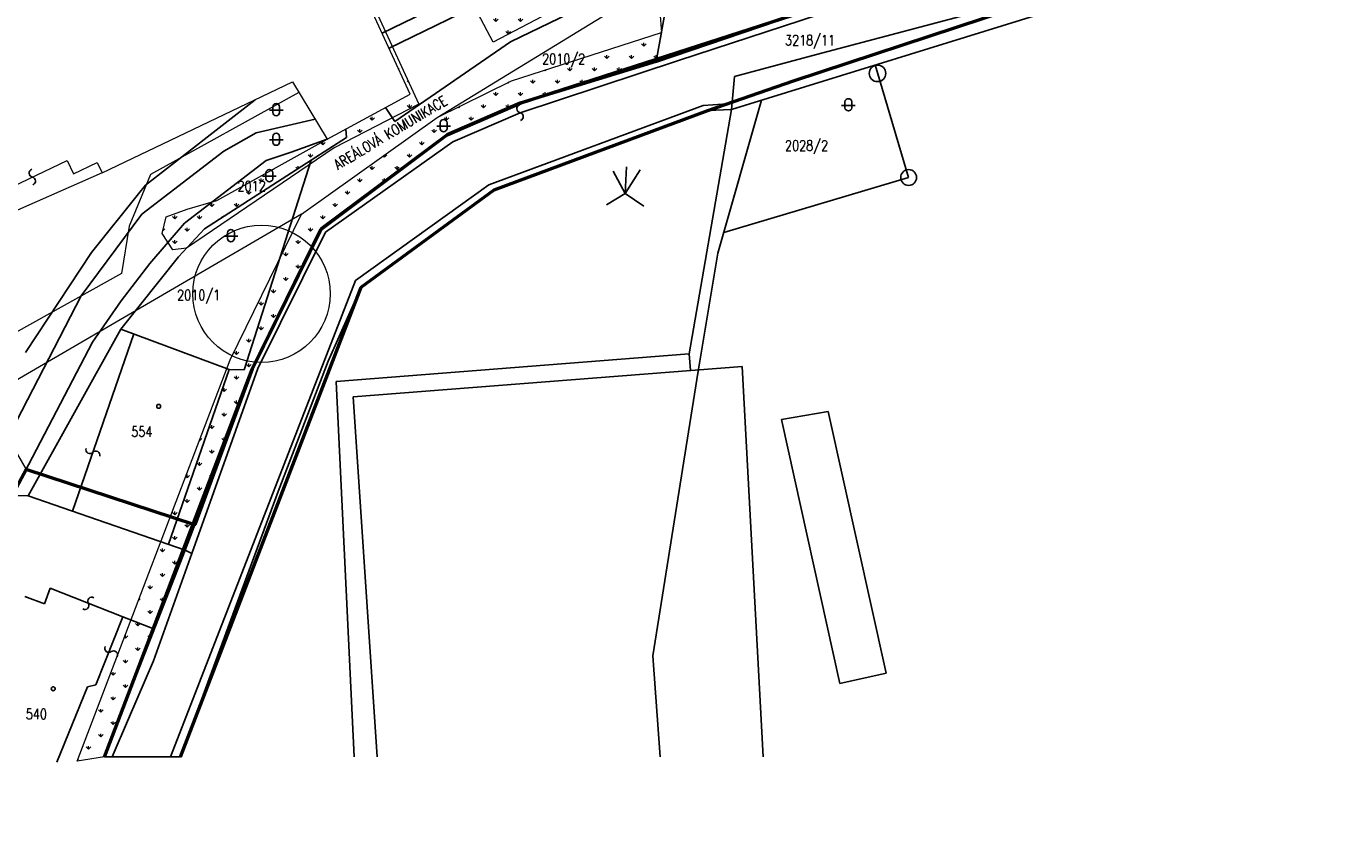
# Model space of a CAD drawing. Header units: millimetres. Extents: x -156521 to 298750130, y -256155368 to 337239.
# Tile 59 of 74: x 766133 to 955278, y -394918 to -276110. Entities that reach past the tile are written whole.
import ezdxf
from ezdxf.lldxf.tags import DXFTag

# ---------------------------------------------------------------- set-up
doc = ezdxf.new("R2010")
doc.units = ezdxf.units.MM
doc.layers.add('_VÝŘEZ', color=40, linetype='Continuous', plot=False)
doc.layers.add('IN_C_TENKA', color=7, linetype='Continuous', lineweight=18)
doc.layers.add('IN_SRAFY', color=8, linetype='Continuous', lineweight=9)
for name, color, linetype in [('IN_HELP', 6, 'Continuous'), ('IN_TEXT', 7, 'Continuous'), ('KATASTR', 116, 'Continuous'), ('OPLOCENÍ', 240, '212R')]:
    doc.layers.add(name, color=color, linetype=linetype)
doc.styles.add('Koty', font='romand.shx', dxfattribs={"width": 0.8})
tags = doc.linetypes.add('212R', pattern='A,10,[119,stn.shx,S=0.05,R=0,X=0,Y=0],0.0001', length=10.0001).pattern_tags.tags
tags[12:13] = [DXFTag(74, 4), DXFTag(75, 0), DXFTag(340, '0'), DXFTag(46, 0.0), DXFTag(50, 0.0), DXFTag(44, 0.0), DXFTag(45, 0.0)]
tags = doc.linetypes.add('DOT2', pattern=[0.875, 0.125, -0.75]).pattern_tags.tags
tags[6:7] = [DXFTag(74, 4), DXFTag(75, 0), DXFTag(340, '0'), DXFTag(46, 0.0), DXFTag(50, 0.0), DXFTag(44, 0.0), DXFTag(45, 0.0)]
tags[4:5] = [DXFTag(74, 4), DXFTag(75, 0), DXFTag(340, '0'), DXFTag(46, 0.0), DXFTag(50, 0.0), DXFTag(44, 0.0), DXFTag(45, 0.0)]
tags = doc.linetypes.add('HRANICE1', pattern='A,6.35,-2.54,[133,ltypeshp.shx,S=2.54,R=0,X=-2.54,Y=0],-2.54,25.4', length=36.83).pattern_tags.tags
tags[16:17] = [DXFTag(74, 4), DXFTag(75, 0), DXFTag(340, '0'), DXFTag(46, 0.0), DXFTag(50, 0.0), DXFTag(44, 0.0), DXFTag(45, 0.0)]
tags[14:15] = [DXFTag(74, 4), DXFTag(75, 0), DXFTag(340, '0'), DXFTag(46, 0.0), DXFTag(50, 0.0), DXFTag(44, 0.0), DXFTag(45, 0.0)]
tags[4:5] = [DXFTag(74, 4), DXFTag(75, 0), DXFTag(340, '0'), DXFTag(46, 0.0), DXFTag(50, 0.0), DXFTag(44, 0.0), DXFTag(45, 0.0)]
pattern_1 = [(90, (692592, -395789.5), (-1796.051, 1796.051), [476.25, -3115.852]), (45, (692592, -395789.5), (-1796.05, 1796.05), [476.25, -2063.75]), (135, (692592, -395789.5), (-1796.05, -1796.05), [476.25, -2063.75])]

msp = doc.modelspace()

# ---------------------------------------------------------------- hatches: boundary and pattern name
at = {"layer": 'IN_SRAFY', "transparency": 33554687}
h = msp.add_hatch(dxfattribs=at)
h.set_pattern_fill('GRASS', color=74, scale=100, style=0, pattern_type=2)
h.set_pattern_definition(pattern_1)
h.paths.add_polyline_path([(834108.06872, -278451.0597), (843890.09791, -273281.801), (847327.33047, -271465.41465), (847168.49669, -271164.84609), (846535.33462, -269966.68398), (845486.82401, -267982.53848), (833379.23877, -267982.53848), (829624.54776, -269966.68398), (830257.70983, -271164.84609), (830416.54361, -271465.41465), (831376.40283, -273281.801)])
h.paths.add_polyline_path([(833379.23877, -267982.53848), (841180.97739, -267982.53848), (841004.22421, -267948.75641), (840850.6849, -267854.90231), (840740.02443, -267712.9968), (840686.41594, -267541.21484), (840686.41594, -266680.70181), (840732.73134, -266499.14258), (840842.69818, -266347.4318), (841000.83595, -266246.9265), (841184.88284, -266211.77526), (836730.13656, -266211.77526), (836663.61824, -266246.9265), (836473.42736, -266347.4318), (836186.33798, -266499.14258), (835842.76499, -266680.70181), (834214.37608, -267541.21484), (833889.30506, -267712.9968), (833620.77065, -267854.90231), (833443.16616, -267948.75641)])
h.paths.add_polyline_path([(841180.97739, -267982.53848), (845486.82401, -267982.53848), (845470.64479, -267951.92179), (845422.5066, -267860.82765), (845348.57487, -267720.9232), (845258.31863, -267550.1271), (844828.8992, -266737.5167), (844798.87569, -266680.70181), (844702.93173, -266499.14258), (844622.76102, -266347.4318), (844569.64955, -266246.9265), (844551.07407, -266211.77526), (841184.88284, -266211.77526), (841368.92974, -266246.9265), (841527.0675, -266347.4318), (841637.03435, -266499.14258), (841683.34974, -266680.70181), (841683.34974, -266737.5167), (841683.34974, -267550.1271), (841626.67872, -267720.9232), (841513.49896, -267860.82765), (841358.30627, -267951.92179)])
h.paths.add_polyline_path([(836730.13656, -266211.77526), (844551.07407, -266211.77526), (843696.77794, -264595.15086), (842843.8095, -262981.03894), (839789.35027, -264595.15086)])
h = msp.add_hatch(dxfattribs=at)
h.set_pattern_fill('GRASS', color=74, scale=100, style=0, pattern_type=2)
h.set_pattern_definition(pattern_1)
h.paths.add_polyline_path([(773561.49271, -383145.73712), (777538.85353, -382535.61342), (773793.77785, -382535.61342)])
h.paths.add_polyline_path([(773793.77785, -382535.61342), (777538.85353, -382535.61342), (799028.58877, -326090.34596), (795283.51309, -326090.34596)])
h.paths.add_polyline_path([(795283.51309, -326090.34596), (799028.58877, -326090.34596), (799715.11966, -324692.99311), (795815.51062, -324692.99311)])
h.paths.add_polyline_path([(795815.51062, -324692.99311), (799715.11966, -324692.99311), (808997.99479, -305798.79288), (805098.38575, -305798.79288)])
h.paths.add_polyline_path([(805098.38575, -305798.79288), (808997.99479, -305798.79288), (812045.32259, -303505.1237), (806225.28418, -303505.1237)])
h.paths.add_polyline_path([(806225.28418, -303505.1237), (812045.32259, -303505.1237), (827413.8559, -291937.5033), (822442.70074, -291937.5033)])
h.paths.add_polyline_path([(822442.70074, -291937.5033), (827413.8559, -291937.5033), (833234.19133, -289432.50449), (825954.62522, -289432.50449)])
h.paths.add_polyline_path([(825954.62522, -289432.50449), (833234.19133, -289432.50449), (838027.57223, -287369.49392), (830140.32101, -287369.49392)])
h.paths.add_polyline_path([(830140.32101, -287369.49392), (838027.57223, -287369.49392), (848182.34454, -284089.52123), (836795.14293, -284089.52123)])
h.paths.add_polyline_path([(836795.14293, -284089.52123), (848182.34454, -284089.52123), (857877.98559, -280957.84707), (846490.78399, -280957.84707)])
h.paths.add_polyline_path([(846490.78399, -280957.84707), (857877.98559, -280957.84707), (858583.65255, -277051.87287)])
h = msp.add_hatch(dxfattribs=at)
h.set_pattern_fill('GRASS', color=74, scale=100, style=0, pattern_type=2)
h.set_pattern_definition(pattern_1)
h.paths.add_polyline_path([(787493.74554, -308683.99882), (789476.19014, -308448.20835), (790253.25168, -307612.50923), (791430.6183, -306346.29774), (792085.64439, -305641.84295), (794816.18634, -303882.91153), (796564.89149, -302756.44927), (798179.04309, -301716.66229), (798461.90609, -301534.45061), (802717.62637, -298793.04605), (798809.32236, -298793.04605), (793875.0054, -301534.45061), (793232.04946, -301716.66229), (789563.03541, -302756.44927), (786512.78129, -303882.91153), (786117.65614, -305641.84295), (785959.4079, -306346.29774), (786790.47906, -307612.50923), (787338.98572, -308448.20835)])
h.paths.add_polyline_path([(798809.32236, -298793.04605), (801539.24532, -298793.04605), (801362.49214, -298759.26398), (801208.95283, -298665.40988), (801098.29236, -298523.50437), (801044.68387, -298351.72241), (801044.68387, -297551.12538), (799603.67091, -298351.72241), (799294.47661, -298523.50437), (799039.05763, -298665.40988), (798870.12748, -298759.26398)])
h.paths.add_polyline_path([(801539.24532, -298793.04605), (802717.62637, -298793.04605), (802765.15532, -298762.42936), (802906.56867, -298671.33522), (803123.75449, -298531.43077), (803388.89611, -298360.63467), (804738.58045, -297491.20938), (804824.59046, -297435.80437), (804908.93695, -297381.47095), (804990.5674, -297328.88711), (805068.46322, -297278.70902), (805141.65238, -297231.5628), (805209.2216, -297188.03678), (805270.32774, -297148.67408), (805324.20828, -297113.96589), (807605.26965, -295644.57607), (804476.32572, -295644.57607), (801831.53727, -297113.96589), (801875.21126, -297148.67408), (801914.74167, -297188.03678), (801949.63524, -297231.5628), (801979.45655, -297278.70902), (802003.83347, -297328.88711), (802022.46183, -297381.47095), (802035.10916, -297435.80437), (802041.61767, -297491.20938), (802041.61767, -298360.63467), (801984.94665, -298531.43077), (801871.76689, -298671.33522), (801716.5742, -298762.42936)])
h.paths.add_polyline_path([(807408.65357, -296261.79987), (808316.90667, -295644.57607), (807605.26965, -295644.57607)])
h.paths.add_polyline_path([(804476.32572, -295644.57607), (808316.90667, -295644.57607), (810982.98841, -293832.78031), (813391.06441, -292594.57617), (816273.65791, -291112.38075), (819447.63828, -289480.35765), (822352.64209, -287986.63912), (823277.58473, -287511.04457), (822600.24922, -286029.52955), (819536.26137, -279327.76364), (819429.27784, -279093.76188), (818948.26147, -279327.76364), (822009.85096, -286029.52955), (819291.97049, -287511.04457), (818419.47908, -287986.63912), (815679.21092, -289480.35765), (812685.2192, -291112.38075), (809966.09051, -292594.57617), (807737.41847, -293832.78031)])

# ---------------------------------------------------------------- linework, layer by layer
at = {"layer": '_VÝŘEZ'}
msp.add_circle((845663.84983, -240937.04074), 243751.17809, dxfattribs=at)
at = {"layer": 'IN_C_TENKA', "transparency": 33554687}
for p, q in [((822009.85096, -286029.52955), (816326.88013, -273589.60567)), ((777199.95603, -297489.51214), (804916.61937, -284259.14672)), ((804916.61937, -284259.14672), (809966.09051, -292594.57617)), ((809966.09051, -292594.57617), (822009.85096, -286029.52955)), ((747364.33695, -307511.63124), (772128.83836, -295687.48459)), ((772128.83836, -295687.48459), (773062.75242, -297643.47487)), ((773062.75242, -297643.47487), (776491.75335, -296006.25193)), ((776491.75335, -296006.25193), (777199.95603, -297489.51214)), ((777199.95603, -297489.51214), (763270.94568, -303651.87094))]:
    msp.add_line(p, q, dxfattribs=at)
at = {"layer": 'IN_C_TENKA', "color": 8, "lineweight": 50, "transparency": 33554687}
for points in [[(777538.85353, -382535.61342), (799028.58877, -326090.34596), (808997.99479, -305798.79288), (827413.8559, -291937.5033), (838027.57223, -287369.49392), (883731.27918, -272607.281), (923386.27239, -261042.62469), (926823.21353, -259783.15228), (933978.84419, -256444.36827), (957973.28012, -244503.9801), (989220.79502, -228340.49918), (1004036.77121, -220063.28359), (1015029.80134, -216950.61869), (1027459.58305, -214991.28138), (1057348.43064, -216391.84227)], [(788589.15515, -382535.61342), (814909.58081, -314137.22454), (834225.53743, -299959.0844), (865358.28816, -288400.39486), (877777.08915, -284084.16478), (933200.05245, -265775.98656), (963964.00919, -250976.33784), (1007364.09551, -228554.18554), (1020204.90161, -225475.62566), (1040562.23155, -225570.9253), (1057348.43064, -226795.01736)]]:
    msp.add_lwpolyline(points, dxfattribs=at)
at = {"layer": 'IN_C_TENKA', "color": 3, "linetype": 'DOT2', "lineweight": 20, "ltscale": 500, "transparency": 33554687}
for points in [[(842843.8095, -262981.03894), (847327.33047, -271465.41465), (834108.06872, -278451.0597), (829624.54776, -269966.68398), (842843.8095, -262981.03894)], [(816805.14951, -273354.08712), (823277.58473, -287511.04457), (810982.98841, -293832.78031), (789476.19014, -308448.20835), (787493.74554, -308683.99882), (785959.4079, -306346.29774), (786512.78129, -303882.91153), (789563.03541, -302756.44927), (793875.0054, -301534.45061), (809966.09051, -292594.57617)], [(805840.21855, -285783.78081), (784248.82134, -297723.08155), (781160.46989, -305233.17469), (780028.0646, -312126.00699), (754085.89293, -326631.81443), (730923.23616, -280851.08158)], [(806225.28418, -303505.1237), (760159.65496, -330335.42311), (766136.30666, -340698.32731)]]:
    msp.add_lwpolyline(points, dxfattribs=at)
at = {"layer": 'IN_C_TENKA', "color": 165, "lineweight": 50, "transparency": 33554687}
msp.add_lwpolyline([(880362.906, -273589.60567), (857822.96665, -281262.38528), (838027.57223, -287369.49392), (827413.8559, -291937.5033), (809105.40058, -305580.18104), (799028.58877, -326090.34596), (790692.98273, -348749.63892), (766136.30666, -340698.32731), (747987.6298, -374469.79476)], dxfattribs=at)
at = {"layer": 'IN_C_TENKA', "transparency": 33554687}
for points in [[(825954.62522, -289432.50449), (852527.77321, -273184.37331), (855811.99413, -272369.26349), (857646.22966, -272784.28673), (858338.39611, -274063.95363), (858583.65255, -277051.87287)], [(858583.65255, -277051.87287), (857877.98559, -280957.84707)]]:
    msp.add_lwpolyline(points, dxfattribs=at)
at = {"layer": 'IN_C_TENKA', "color": 3, "linetype": 'DOT2', "lineweight": 20, "ltscale": 500, "transparency": 33554687}
msp.add_lwpolyline([(857877.98559, -280957.84707), (838027.57223, -287369.49392), (827413.8559, -291937.5033), (808997.99479, -305798.79288), (799028.58877, -326090.34596), (777538.85353, -382535.61342), (773561.49271, -383145.73712), (795815.51062, -324692.99311), (806225.28418, -303505.1237), (825954.62522, -289432.50449), (836795.14293, -284089.52123), (858583.65255, -277051.87287)], close=True, dxfattribs=at)
at = {"layer": 'IN_HELP', "transparency": 33554687}
msp.add_line((777538.85353, -382535.61342), (788589.15515, -382535.61342), dxfattribs=at)
at = {"layer": 'KATASTR', "transparency": 33554687}
for p, q in [((818948.26147, -279327.76364), (863764.8133, -257525.69445)), ((817964.52276, -277174.37679), (849701.56787, -261659.70627)), ((860436.30905, -266797.13659), (857822.96665, -281262.38528)), ((846556.024, -273589.60567), (836646.792, -278438.79657)), ((880362.906, -273589.60567), (857822.96665, -281262.38528)), ((884077.91835, -273589.60567), (861062.82887, -281111.46718)), ((868774.17618, -288245.22765), (916142.3377, -273589.60567)), ((881154.76048, -280264.43674), (906276.00819, -273589.60567)), ((836646.792, -278438.79657), (819819.86843, -290021.13681)), ((861062.82887, -281111.46718), (838017.46222, -288732.62902)), ((857822.96665, -281262.38528), (838027.57223, -287369.49392)), ((869238.76272, -283447.43622), (881154.76048, -280264.43674)), ((894549.66509, -298171.42477), (889659.39095, -281783.38064)), ((868774.17618, -288245.22765), (869238.76272, -283447.43622)), ((783512.39461, -299300.99385), (799471.27003, -286858.44811)), ((838027.57223, -287369.49392), (827413.8559, -291937.5033)), ((864642.79197, -287693.94012), (868856.89268, -287391.01322)), ((873137.65125, -286895.17649), (866798.93036, -309183.13197)), ((819819.86843, -290021.13681), (818419.47908, -287986.63912)), ((838017.46222, -288732.62902), (828254.52104, -292977.45696)), ((833470.85622, -299232.86072), (864642.79197, -287693.94012)), ((834225.53743, -299959.0844), (865358.28816, -288400.39486)), ((862606.74661, -323818.19454), (868774.17618, -288245.22765)), ((865358.28816, -288400.39486), (868774.17618, -288245.22765)), ((808191.11468, -289664.52956), (799604.27391, -291682.42597)), ((812685.2192, -291112.38075), (812746.24688, -292328.79508)), ((799604.27391, -291682.42597), (794893.43945, -294354.39231)), ((804690.21083, -294501.57842), (809966.09051, -292594.57617)), ((812746.24688, -292328.79508), (807605.26965, -295644.57607)), ((827413.8559, -291937.5033), (809105.40058, -305580.18104)), ((828254.52104, -292977.45696), (809707.99927, -306147.6239)), ((794893.43945, -294354.39231), (782997.57806, -303492.62907)), ((801077.28211, -295705.10405), (804690.21083, -294501.57842)), ((789199.56296, -304806.63152), (801077.28211, -295705.10405)), ((792085.64439, -305641.84295), (807605.26965, -295644.57607)), ((807605.26965, -295644.57607), (797877.51133, -326182.28121)), ((853486.11906, -296632.21959), (853286.56829, -300501.00768)), ((851570.43168, -297270.37085), (853286.56829, -300501.00768)), ((853286.56829, -300501.00768), (855480.53905, -297063.07418)), ((867647.58094, -306199.14092), (894549.66509, -298171.42477)), ((775658.89285, -309111.47655), (782519.14428, -300541.74803)), ((782519.14428, -300541.74803), (783512.39461, -299300.99385)), ((814055.66807, -313147.81782), (833470.85622, -299232.86072)), ((814909.58081, -314137.22454), (834225.53743, -299959.0844)), ((853286.56829, -300501.00768), (850612.57404, -302136.26638)), ((853286.56829, -300501.00768), (856040.39679, -302335.68787)), ((782997.57806, -303492.62907), (774150.75759, -315408.82313)), ((784166.88142, -310668.23267), (789199.56296, -304806.63152)), ((788306.25602, -309706.42646), (792085.64439, -305641.84295)), ((809105.40058, -305580.18104), (799028.58877, -326090.34596)), ((809707.99927, -306147.6239), (799844.85042, -325996.04317)), ((766075.3103, -323642.28644), (775658.89285, -309111.47655)), ((779937.04658, -320249.47323), (788306.25602, -309706.42646)), ((866798.93036, -309183.13197), (863908.76309, -326375.34773)), ((779971.57402, -316135.02188), (784166.88142, -310668.23267)), ((787164.46585, -382535.61342), (814055.66807, -313147.81782)), ((774150.75759, -315408.82313), (763219.07084, -336643.82235)), ((810118.14513, -324899.01938), (814909.58081, -314137.22454)), ((775795.3153, -322153.7092), (779971.57402, -316135.02188)), ((779937.04658, -320249.47323), (766443.53795, -344515.03362)), ((781814.8253, -320948.61442), (772906.69976, -346746.76909)), ((795674.49036, -326108.89375), (779937.04658, -320249.47323)), ((764161.50548, -344489.80687), (775795.3153, -322153.7092)), ((802819.76609, -343899.69886), (810118.14513, -324899.01938)), ((811245.1956, -327863.06518), (862606.74661, -323818.19454)), ((862606.74661, -323818.19454), (862798.24593, -326280.12443)), ((795674.49036, -326108.89375), (786881.9116, -351572.42205)), ((799844.85042, -325996.04317), (790243.64159, -352900.18137)), ((799028.58877, -326090.34596), (793439.68909, -341453.48886)), ((797877.51133, -326182.28121), (795674.49036, -326108.89375)), ((870353.19311, -325692.46869), (813757.44356, -330094.72546)), ((863908.76309, -326375.34773), (857325.2611, -367797.90362)), ((873402.28981, -382535.61342), (870353.19311, -325692.46869)), ((813897.01754, -382535.61342), (811245.1956, -327863.06518)), ((813757.44356, -330094.72546), (817246.68148, -382535.61342)), ((882828.91182, -332253.34383), (876033.30603, -333410.09525)), ((891278.8064, -370342.97799), (882828.91182, -332253.34383)), ((876033.30603, -333410.09525), (884557.37301, -371834.07668)), ((793439.68909, -341453.48886), (789314.14777, -352412.27534)), ((795557.00502, -363617.99608), (802819.76609, -343899.69886)), ((766443.53795, -344515.03362), (764161.50548, -344489.80687)), ((789314.14777, -352412.27534), (766443.53795, -344515.03362)), ((777538.85353, -382535.61342), (789314.14777, -352412.27534)), ((790243.64159, -352900.18137), (784671.24179, -368514.9458)), ((790243.64159, -352900.18137), (789314.14777, -352412.27534)), ((765944.11718, -359184.95507), (768834.13106, -360232.29794)), ((768834.13106, -360232.29794), (769654.97757, -357967.2729)), ((769654.97757, -357967.2729), (780210.99311, -362112.37256)), ((780210.99311, -362112.37256), (776314.66614, -372034.85729)), ((780210.99311, -362112.37256), (784818.32983, -363913.39293)), ((788589.15515, -382535.61342), (795557.00502, -363617.99608)), ((784671.24179, -368514.9458), (781052.95512, -376978.13927)), ((857325.2611, -367797.90362), (858422.55233, -382535.61342)), ((884557.37301, -371834.07668), (891278.8064, -370342.97799)), ((775083.22165, -372305.20434), (770598.68418, -383308.48185)), ((776314.66614, -372034.85729), (775083.22165, -372305.20434)), ((781052.95512, -376978.13927), (778676.95666, -382535.61342))]:
    msp.add_line(p, q, dxfattribs=at)
for points in [[(802038.2969, -287865.32688, -0.9407375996), (803035.23069, -287865.32688), (803035.23069, -288734.75217, -0.8764223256), (802038.2969, -288725.83991), (802038.2969, -287865.32688)], [(885284.84782, -287166.50867, -0.9407375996), (886281.78161, -287166.50867), (886281.78161, -288035.93395, -0.8764223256), (885284.84782, -288027.02169), (885284.84782, -287166.50867)], [(838082.81412, -289867.08789, 0.7743874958), (838017.46222, -288732.62902, -0.7812922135), (837952.15965, -287599.02667)], [(826394.79534, -290216.14979, -0.9407375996), (827391.72914, -290216.14979), (827391.72914, -291085.57508, -0.8764223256), (826394.79534, -291076.66282), (826394.79534, -290216.14979)], [(802037.79408, -292180.67769, -0.9407375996), (803034.72788, -292180.67769), (803034.72788, -293050.10298, -0.8764223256), (802037.79408, -293041.19072), (802037.79408, -292180.67769)], [(767120.78123, -299244.31133, 0.7743874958), (767055.42933, -298109.85245, -0.7812922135), (766990.12676, -296976.25011)], [(801044.68387, -297491.20938, -0.9407375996), (802041.61767, -297491.20938), (802041.61767, -298360.63467, -0.8764223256), (801044.68387, -298351.72241), (801044.68387, -297491.20938)], [(795455.7842, -306220.41029, -0.9407375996), (796452.71799, -306220.41029), (796452.71799, -307089.83558, -0.8764223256), (795455.7842, -307080.92332), (795455.7842, -306220.41029)], [(776856.97505, -338736.72976, 0.7743874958), (775862.29225, -338187.29921, -0.7812922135), (774868.36044, -337638.28349)], [(775992.00233, -359351.12911, 0.7743874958), (775201.41903, -360167.36795, -0.7812922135), (774411.43262, -360982.99052)], [(779404.89651, -367927.81882, 0.7743874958), (778531.26331, -367201.16015, -0.7812922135), (777658.28971, -366475.0501)]]:
    msp.add_lwpolyline(points, format="xyb", dxfattribs=at)
for points in [[(801539.5771, -288363.54088), (803533.44469, -288363.54088)], [(884786.12802, -287664.72266), (886779.99561, -287664.72266)], [(825896.07555, -290714.36379), (827889.94313, -290714.36379)], [(801539.07429, -292678.89169), (803532.94187, -292678.89169)], [(800545.96408, -297989.42338), (802539.83166, -297989.42338)], [(794957.0644, -306718.62429), (796950.93199, -306718.62429)]]:
    msp.add_lwpolyline(points, dxfattribs=at)
for centre, radius in [((890024.13402, -283005.68953), 1210.82243), ((894549.66509, -298171.42477), 1151.9214), ((785434.59288, -331489.80252), 285.64403), ((770089.85074, -372603.93435), 285.64403)]:
    msp.add_circle(centre, radius, dxfattribs=at)
at = {"layer": 'OPLOCENÍ', "linetype": 'HRANICE1', "lineweight": 20, "ltscale": 100, "transparency": 33554687}
msp.add_circle((800393.84482, -315092.65853), 10000, dxfattribs=at)

# ---------------------------------------------------------------- texts
at = {"layer": 'IN_TEXT', "transparency": 33554687, "insert": (810716.42989, -295809.40432), "char_height": 1500, "width": 25698.1962944, "attachment_point": 1, "rotation": 30.9336144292, "style": 'Koty'}
msp.add_mtext('AREÁLOVÁ KOMUNIKACE', dxfattribs=at)
at = {"layer": 'KATASTR', "transparency": 33554687, "char_height": 1500, "width": 486.76591, "attachment_point": 1, "style": 'Koty'}
for s, insert in [('3218/11', (876562.52871, -277434.8968)), ('2010/2', (841224.64174, -280157.26823)), ('2028/2', (876562.52871, -292763.6917)), ('2012', (796904.12206, -298680.11135)), ('2010/1', (788115.87799, -314540.27818)), ('554', (781448.26426, -334418.63631)), ('540', (766103.52213, -375532.76814))]:
    msp.add_mtext(s, dxfattribs=dict(at, insert=insert))

doc.saveas('drawing.dxf')
